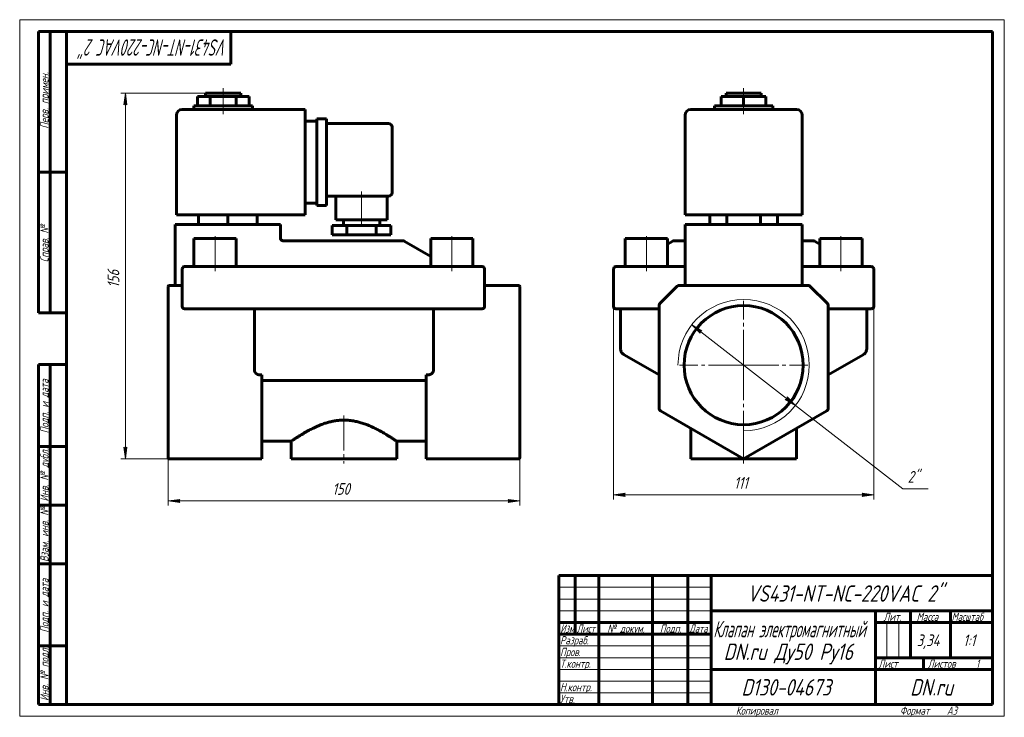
# Model space of a CAD drawing. Header units: millimetres. Extents: x 0 to 420, y 0 to 297.
import ezdxf

# ---------------------------------------------------------------- set-up
doc = ezdxf.new("R2010")
doc.units = ezdxf.units.MM
for name, pattern in [('K5LT_AXLED', [19.5, 15, -1.5, 1.5, -1.5]), ('K5LT_BASIC', [0]), ('K5LT_THIN', [0])]:
    doc.linetypes.add(name, pattern=pattern)
doc.layers.add('Системный слой', color=7, linetype='Continuous')
doc.layers.add('Системный слой (1)', color=7, linetype='Continuous', true_color=0x6c6c6c)
doc.styles.add('KDIMTEXTSTYLE', font='GOST_AU.SHX', dxfattribs={"width": 0.96, "oblique": 15, "height": 5})
doc.styles.add('KTEXTSTYLE', font='GOST_AU.SHX', dxfattribs={"width": 0.96, "height": 5})
doc.dimstyles.new('KDIMSTYLE (1.00)', dxfattribs={"dimtxt": 5, "dimasz": 1, "dimexe": 2, "dimexo": 0, "dimgap": 1, "dimtad": 1, "dimtxsty": 'KDIMTEXTSTYLE', "dimsah": 1, "dimcen": 0, "dimdle": 1, "dimadec": 0, "dimazin": 0, "dimtfac": 0.667, "dimtmove": 0, "dimatfit": 3, "dimfxl": 1, "dimtvp": 1, "dimtolj": 1, "dimtzin": 0, "dimarcsym": 0})

# ---------------------------------------------------------------- blocks, each defined once
blk = doc.blocks.new('U0')
at = {"layer": 'Системный слой (1)', "color": 150, "linetype": 'K5LT_BASIC', "lineweight": 60, "true_color": 0x0080ff}
for p, q in [((333.81, 200.33), (333.82, 200.31)), ((333.82, 200.3), (333.82, 200.32)), ((333.82, 200.31), (333.82, 200.3))]:
    blk.add_line(p, q, dxfattribs=at)
blk = doc.blocks.new('U1')
at = {"layer": 'Системный слой (1)', "color": 150, "linetype": 'K5LT_BASIC', "lineweight": 60, "true_color": 0x0080ff}
for p, q in [((283.81, 202.74), (279.08, 202.74)), ((338.54, 202.74), (333.81, 202.74))]:
    blk.add_line(p, q, dxfattribs=at)
blk = doc.blocks.new('U2')
at = {"layer": 'Системный слой (1)', "color": 150, "linetype": 'K5LT_BASIC', "lineweight": 60, "true_color": 0x0080ff}
for p, q in [((333.81, 200.36), (333.81, 200.39)), ((333.81, 200.34), (333.81, 200.36)), ((333.82, 200.32), (333.81, 200.34))]:
    blk.add_line(p, q, dxfattribs=at)
blk = doc.blocks.new('D0')
at = {"layer": 'Системный слой (1)'}
for points in [[(257.81, 94.43), (258.31, 95.09), (253.31, 94.43), (258.31, 93.78)], [(359.31, 93.78), (364.31, 94.43), (359.31, 95.09), (359.81, 94.43)]]:
    blk.add_hatch(color=7, dxfattribs=at).paths.add_polyline_path(points)
at = {"layer": 'Системный слой (1)', "color": 7, "linetype": 'K5LT_THIN', "lineweight": 18}
for p, q in [((253.31, 182.74), (253.31, 92.43)), ((364.31, 182.74), (364.31, 92.43)), ((253.31, 94.43), (258.31, 95.09)), ((258.31, 93.78), (253.31, 94.43)), ((258.31, 95.09), (257.81, 94.43)), ((257.81, 94.43), (258.31, 93.78)), ((359.81, 94.43), (359.31, 95.09)), ((359.31, 95.09), (364.31, 94.43)), ((364.31, 94.43), (359.31, 93.78)), ((359.31, 93.78), (359.81, 94.43))]:
    blk.add_line(p, q, dxfattribs=at)
blk.add_wipeout([(304.72, 95.43), (304.72, 102.82), (312.57, 102.82), (312.57, 95.43)]).dxf.layer = 'Системный слой (1)'
blk.add_line((253.31, 94.43), (364.31, 94.43), dxfattribs=at)
at = {"layer": 'Системный слой (1)', "color": 7, "insert": (304.72, 102.02), "char_height": 5, "attachment_point": 1, "style": 'KTEXTSTYLE'}
blk.add_mtext('\\H5.0;\\W1.000;\\Q15;\\Q15;\\W0.965;111', dxfattribs=at)
blk = doc.blocks.new('KDIMARROW_01')
at = {"layer": 'Системный слой'}
blk.add_hatch(color=0, dxfattribs=at).paths.add_polyline_path([(-5, -0.66), (0, 0), (-5, 0.66), (-4.5, 0)])
at = {"layer": 'Системный слой', "color": 0, "linetype": 'K5LT_THIN', "lineweight": 18}
for p, q in [((-4.5, 0), (-5, 0.66)), ((-5, 0.66), (0, 0)), ((0, 0), (-5, -0.66)), ((-5, -0.66), (-4.5, 0))]:
    blk.add_line(p, q, dxfattribs=at)
at = {"layer": 'Системный слой (1)', "color": 0, "linetype": 'K5LT_THIN', "lineweight": 18}
blk.add_line((63.32, 149.74), (62.32, 149.74), dxfattribs=at)
blk = doc.blocks.new('D1')
at = {"layer": 'Системный слой (1)'}
for points in [[(291.04, 164.36), (286.68, 166.9), (290.23, 163.32), (290.24, 164.14)], [(330.93, 132.58), (327.39, 136.17), (327.38, 135.34), (326.58, 135.12)]]:
    blk.add_hatch(color=7, dxfattribs=at).paths.add_polyline_path(points)
at = {"layer": 'Системный слой (1)', "color": 7, "linetype": 'K5LT_THIN', "lineweight": 18}
for p, q in [((286.68, 166.9), (291.04, 164.36)), ((290.23, 163.32), (286.68, 166.9)), ((286.68, 166.9), (330.93, 132.58)), ((290.24, 164.14), (290.23, 163.32)), ((291.04, 164.36), (290.24, 164.14)), ((326.58, 135.12), (327.38, 135.34)), ((330.93, 132.58), (326.58, 135.12)), ((327.38, 135.34), (327.39, 136.17)), ((327.39, 136.17), (330.93, 132.58))]:
    blk.add_line(p, q, dxfattribs=at)
blk.add_wipeout([(378.78, 98.02), (378.78, 105.4), (385.23, 105.4), (385.23, 98.02)]).dxf.layer = 'Системный слой (1)'
for p, q in [((330.93, 132.58), (376.78, 97.02)), ((376.78, 97.02), (387.5, 97.02))]:
    blk.add_line(p, q, dxfattribs=at)
at = {"layer": 'Системный слой (1)', "color": 7, "insert": (378.78, 104.61), "char_height": 5, "attachment_point": 1, "style": 'KTEXTSTYLE'}
blk.add_mtext('\\H5.0;\\W1.000;\\Q15;\\Q15;\\W0.965;2"', dxfattribs=at)
blk = doc.blocks.new('U3')
at = {"layer": 'Системный слой (1)', "color": 30, "linetype": 'K5LT_AXLED', "lineweight": 18, "true_color": 0xff8000}
for q in [(308.81, 177.14), (281.41, 149.74), (336.21, 149.74), (308.81, 122.34)]:
    blk.add_line((308.81, 149.74), q, dxfattribs=at)
blk = doc.blocks.new('U4')
at = {"layer": 'Системный слой (1)', "color": 150, "linetype": 'K5LT_BASIC', "lineweight": 60, "true_color": 0x0080ff}
for p, q in [((103.32, 117.24), (115.82, 117.24)), ((160.82, 117.24), (173.32, 117.24))]:
    blk.add_line(p, q, dxfattribs=at)
blk = doc.blocks.new('D2')
at = {"layer": 'Системный слой (1)'}
for points in [[(63.32, 91.85), (68.32, 92.51), (67.82, 91.85), (68.32, 91.19)], [(213.32, 91.85), (208.32, 92.51), (208.82, 91.85), (208.32, 91.19)]]:
    blk.add_hatch(color=7, dxfattribs=at).paths.add_polyline_path(points)
at = {"layer": 'Системный слой (1)', "color": 7, "linetype": 'K5LT_THIN', "lineweight": 18}
for p, q in [((63.32, 149.74), (63.32, 89.85)), ((213.32, 141.11), (213.32, 89.85)), ((63.32, 91.85), (68.32, 92.51)), ((68.32, 92.51), (67.82, 91.85)), ((208.82, 91.85), (208.32, 92.51)), ((208.32, 92.51), (213.32, 91.85)), ((68.32, 91.19), (63.32, 91.85)), ((67.82, 91.85), (68.32, 91.19)), ((213.32, 91.85), (208.32, 91.19)), ((208.32, 91.19), (208.82, 91.85))]:
    blk.add_line(p, q, dxfattribs=at)
blk.add_wipeout([(133.37, 92.85), (133.37, 100.23), (142.87, 100.23), (142.87, 92.85)]).dxf.layer = 'Системный слой (1)'
blk.add_line((213.32, 91.85), (63.32, 91.85), dxfattribs=at)
at = {"layer": 'Системный слой (1)', "color": 7, "insert": (133.37, 99.43), "char_height": 5, "attachment_point": 1, "style": 'KTEXTSTYLE'}
blk.add_mtext('\\H5.0;\\W1.000;\\Q15;\\Q15;\\W0.965;150', dxfattribs=at)
blk = doc.blocks.new('D3')
at = {"layer": 'Системный слой (1)'}
for points in [[(45.73, 260.74), (45.08, 265.74), (44.42, 260.74), (45.08, 261.24)], [(45.08, 109.74), (45.73, 114.74), (45.08, 114.24), (44.42, 114.74)]]:
    blk.add_hatch(color=7, dxfattribs=at).paths.add_polyline_path(points)
at = {"layer": 'Системный слой (1)', "color": 7, "linetype": 'K5LT_THIN', "lineweight": 18}
for p, q in [((79.32, 265.74), (43.08, 265.74)), ((44.42, 260.74), (45.08, 265.74)), ((45.08, 265.74), (45.73, 260.74)), ((45.08, 261.24), (44.42, 260.74)), ((45.73, 260.74), (45.08, 261.24)), ((45.08, 109.74), (44.42, 114.74)), ((44.42, 114.74), (45.08, 114.24)), ((45.08, 114.24), (45.73, 114.74)), ((45.73, 114.74), (45.08, 109.74)), ((63.82, 109.74), (43.08, 109.74))]:
    blk.add_line(p, q, dxfattribs=at)
blk.add_wipeout([(44.08, 182.73), (36.69, 182.73), (36.69, 192.35), (44.08, 192.35)]).dxf.layer = 'Системный слой (1)'
blk.add_line((45.08, 109.74), (45.08, 265.74), dxfattribs=at)
at = {"layer": 'Системный слой (1)', "color": 7, "insert": (37.49, 182.73), "char_height": 5, "attachment_point": 1, "rotation": 90, "style": 'KTEXTSTYLE'}
blk.add_mtext('\\H5.0;\\W1.000;\\Q15;\\Q15;\\W0.965;156', dxfattribs=at)
blk = doc.blocks.new('U5')
at = {"color": 7, "linetype": 'K5LT_THIN', "lineweight": 18}
for p, q in [((0, 0), (0, 297)), ((0, 297), (420, 297)), ((420, 297), (420, 0)), ((230, 55), (295, 55)), ((230, 50), (295, 50)), ((230, 45), (295, 45)), ((369.96, 25), (369.96, 40)), ((374.98, 25), (374.98, 40)), ((230, 30), (295, 30)), ((230, 25), (295, 25)), ((230, 20), (295, 20)), ((230, 15), (295, 15)), ((230, 10), (295, 10)), ((420, 0), (0, 0))]:
    blk.add_line(p, q, dxfattribs=at)
at = {"color": 150, "linetype": 'K5LT_BASIC', "lineweight": 60, "true_color": 0x0080ff}
for p, q in [((8, 172), (8, 292)), ((20, 292), (8, 292)), ((13, 172), (13, 292)), ((20, 5), (20, 292)), ((20, 292), (415, 292)), ((90, 292), (90, 278)), ((415, 292), (415, 5)), ((90, 278), (20, 278)), ((20, 232), (8, 232)), ((20, 172), (8, 172)), ((8, 5), (8, 150)), ((20, 150), (8, 150)), ((13, 5), (13, 150)), ((20, 115), (8, 115)), ((20, 90), (8, 90)), ((20, 65), (8, 65)), ((230, 60), (415, 60)), ((230, 5), (230, 60)), ((237, 35), (237, 60)), ((247, 5), (247, 60)), ((270, 5), (270, 60)), ((285, 5), (285, 60)), ((295, 5), (295, 60)), ((295, 45), (415, 45)), ((365, 5), (365, 45)), ((380, 25), (380, 45)), ((397, 25), (397, 45)), ((230, 40), (295, 40)), ((365, 40), (380, 40)), ((380, 40), (415, 40)), ((230, 35), (295, 35)), ((20, 30), (8, 30)), ((365, 25), (415, 25)), ((385.57, 20), (385.57, 25)), ((295, 20), (365, 20)), ((365, 20), (415, 20)), ((20, 5), (8, 5)), ((415, 5), (20, 5))]:
    blk.add_line(p, q, dxfattribs=at)
at = {"color": 7, "attachment_point": 1, "style": 'KTEXTSTYLE'}
for s, insert, char_height, rotation in [('\\H5.0;\\W1.000;\\Q15;\\Q15;\\W0.718;\\H7.00;VS431-NT-NC-220VAC 2"', (88.68, 281.64), 7, 180), ('\\H5.0;\\W1.000;\\Q15;\\Q15;\\W0.965;\\H3.50;Перв. примен.', (8.82, 250.52), 3.5, 90), ('\\H5.0;\\W1.000;\\Q15;\\Q15;\\W0.965;\\H3.50;Справ. №', (8.82, 193.63), 3.5, 90), ('\\H5.0;\\W1.000;\\Q15;\\Q15;\\W0.965;\\H3.50;Подп. и дата', (8.82, 120.66), 3.5, 90), ('\\H5.0;\\W1.000;\\Q15;\\Q15;\\W0.965;\\H3.50;Инв. № дубл.', (8.82, 91.57), 3.5, 90), ('\\H5.0;\\W1.000;\\Q15;\\Q15;\\W0.965;\\H3.50;Взам. инв. №', (8.82, 65.8), 3.5, 90), ('\\H5.0;\\W1.000;\\Q15;\\Q15;\\W0.965;\\H3.50;Подп. и дата', (8.82, 35.66), 3.5, 90), ('\\H5.0;\\W1.000;\\Q15;\\Q15;\\W0.965;\\H3.50;Инв. № подл.', (8.82, 6.57), 3.5, 90)]:
    blk.add_mtext(s, dxfattribs=dict(at, insert=insert, char_height=char_height, rotation=rotation))
for s, insert, char_height in [('\\H5.0;\\W1.000;\\Q15;\\Q15;\\W0.965;\\H7.00;VS431-NT-NC-220VAC 2"', (310.29, 55.86), 7), ('\\H5.0;\\W1.000;\\Q15;\\Q15;\\W0.965;\\H3.50;Лит.', (368.47, 44.18), 3.5), ('\\H5.0;\\W1.000;\\Q15;\\Q15;\\W0.965;\\H3.50;Масса', (382.58, 44.18), 3.5), ('\\H5.0;\\W1.000;\\Q15;\\Q15;\\W0.930;\\H3.50;Масштаб', (397.52, 44.18), 3.5), ('\\H5.0;\\W1.000;\\Q15;\\Q15;\\W0.784;\\H3.50;Изм.', (230.62, 39.18), 3.5), ('\\H5.0;\\W1.000;\\Q15;\\Q15;\\W0.799;\\H3.50;Лист', (237.61, 39.18), 3.5), ('\\H5.0;\\W1.000;\\Q15;\\Q15;\\W0.965;\\H3.50;№ докум.', (250.63, 39.18), 3.5), ('\\H5.0;\\W1.000;\\Q15;\\Q15;\\W0.965;\\H3.50;Подп.', (273.1, 39.18), 3.5), ('\\H5.0;\\W1.000;\\Q15;\\Q15;\\W0.799;\\H3.50;Дата', (285.61, 39.18), 3.5), ('\\H5.0;\\W1.000;\\Q15;\\Q15;\\W0.672;\\H7.00;Клапан электромагнитный', (295.88, 40.69), 7), ('\\H5.0;\\W1.000;\\Q15;\\Q15;\\W0.965;\\H3.50;Разраб.', (230.5, 34.18), 3.5), ('\\H5.0;\\W1.000;\\Q15;\\Q15;\\W0.965;3,34', (382.63, 34.9), 5), ('\\H5.0;\\W1.000;\\Q15;\\Q15;\\W0.965;{\\c16711680;1:1}', (402.44, 34.9), 5), ('\\H5.0;\\W1.000;\\Q15;\\Q15;\\W0.965;\\H7.00;DN.ru Ду50 Ру16', (300.3, 31.02), 7), ('\\H5.0;\\W1.000;\\Q15;\\Q15;\\W0.965;\\H3.50;Пров.', (230.5, 29.18), 3.5), ('\\H5.0;\\W1.000;\\Q15;\\Q15;\\W0.965;\\H3.50;Т.контр.', (230.5, 24.18), 3.5), ('\\H5.0;\\W1.000;\\Q15;\\Q15;\\W0.965;\\H3.50;Лист', (366.32, 24.18), 3.5), ('\\H5.0;\\W1.000;\\Q15;\\Q15;\\W0.965;\\H3.50;Листов', (387.36, 24.18), 3.5), ('\\H5.0;\\W1.000;\\Q15;\\Q15;\\W0.965;\\H3.50;1', (407.91, 24.18), 3.5), ('\\H5.0;\\W1.000;\\Q15;\\Q15;\\W0.965;\\H3.50;Н.контр.', (230.5, 14.18), 3.5), ('\\H5.0;\\W1.000;\\Q15;\\Q15;\\W0.965;\\H7.00;D130-04673', (307.89, 15.86), 7), ('\\H5.0;\\W1.000;\\Q15;\\Q15;\\W0.965;\\H7.00;DN.ru', (379.84, 15.86), 7), ('\\H5.0;\\W1.000;\\Q15;\\Q15;\\W0.965;\\H3.50;Утв.', (230.5, 9.18), 3.5), ('\\H5.0;\\W1.000;\\Q15;\\Q15;\\W0.965;\\H3.50;Копировал', (305.5, 4.18), 3.5), ('\\H5.0;\\W1.000;\\Q15;\\Q15;\\W0.965;\\H3.50;Формат', (375.5, 4.18), 3.5), ('\\H5.0;\\W1.000;\\Q15;\\Q15;\\W0.965;\\H3.50;A3', (395.5, 4.18), 3.5)]:
    blk.add_mtext(s, dxfattribs=dict(at, insert=insert, char_height=char_height))

msp = doc.modelspace()

# ---------------------------------------------------------------- linework, layer by layer
at = {"layer": 'Системный слой (1)', "color": 150, "linetype": 'K5LT_BASIC', "lineweight": 60, "true_color": 0x0080ff}
for p, q in [((79.32, 265.741), (94.32, 265.741)), ((79.32, 264.241), (79.32, 265.741)), ((94.32, 264.241), (94.32, 265.741)), ((301.309, 265.741), (316.309, 265.741)), ((301.309, 264.241), (301.309, 265.741)), ((316.309, 264.241), (316.309, 265.741)), ((75.82, 260.241), (75.82, 264.241)), ((75.82, 264.241), (81.32, 264.241)), ((81.32, 264.241), (92.32, 264.241)), ((81.32, 260.241), (81.32, 264.241)), ((92.32, 264.241), (97.82, 264.241)), ((92.32, 260.241), (92.32, 264.241)), ((97.82, 260.241), (97.82, 264.241)), ((299.283, 264.241), (308.809, 264.241)), ((299.283, 260.241), (299.283, 264.241)), ((308.809, 260.241), (308.809, 264.241)), ((308.809, 264.241), (318.335, 264.241)), ((318.335, 260.241), (318.335, 264.241)), ((66.82, 213.741), (66.82, 256.241)), ((121.82, 258.741), (69.32, 258.741)), ((74.32, 258.741), (74.32, 260.241)), ((74.32, 260.241), (99.32, 260.241)), ((99.32, 258.741), (99.32, 260.241)), ((121.82, 258.741), (121.82, 256.241)), ((121.82, 213.741), (121.82, 256.241)), ((283.809, 213.741), (283.809, 256.241)), ((331.309, 258.741), (286.309, 258.741)), ((296.309, 258.741), (296.309, 260.241)), ((296.309, 260.241), (321.309, 260.241)), ((321.309, 258.741), (321.309, 260.241)), ((333.809, 213.741), (333.809, 256.241)), ((121.82, 253.741), (126.82, 253.741)), ((126.82, 254.741), (130.82, 254.741)), ((126.82, 252.241), (126.82, 254.741)), ((126.82, 252.241), (126.82, 220.241)), ((130.82, 254.741), (130.82, 252.241)), ((130.82, 252.741), (157.32, 252.741)), ((130.82, 252.241), (130.82, 220.241)), ((158.82, 251.241), (158.82, 223.241)), ((121.82, 218.741), (126.82, 218.741)), ((126.82, 217.741), (126.82, 220.241)), ((130.82, 221.741), (157.32, 221.741)), ((130.82, 220.241), (130.82, 217.741)), ((134.82, 221.741), (134.82, 211.741)), ((156.82, 221.741), (156.82, 211.741)), ((126.82, 217.741), (130.82, 217.741)), ((69.32, 213.741), (66.82, 213.741)), ((69.32, 213.741), (121.82, 213.741)), ((76.32, 213.741), (76.32, 209.741)), ((88.82, 213.741), (88.82, 209.741)), ((101.32, 213.741), (101.32, 209.741)), ((156.82, 211.741), (134.82, 211.741)), ((138.07, 211.741), (138.07, 209.241)), ((153.57, 211.741), (153.57, 209.241)), ((286.309, 213.741), (283.809, 213.741)), ((286.309, 213.741), (331.309, 213.741)), ((294.375, 213.741), (294.375, 209.741)), ((301.592, 213.741), (301.592, 209.741)), ((316.026, 213.741), (316.026, 209.741)), ((323.243, 213.741), (323.243, 209.741)), ((333.809, 213.741), (331.309, 213.741)), ((66.32, 209.741), (66.32, 183.741)), ((66.32, 209.741), (68.82, 209.741)), ((108.82, 209.741), (68.82, 209.741)), ((108.82, 209.741), (111.32, 209.741)), ((111.32, 209.741), (111.32, 203.248)), ((133.32, 209.241), (133.32, 205.241)), ((139.57, 209.241), (133.32, 209.241)), ((139.57, 209.241), (139.57, 205.241)), ((152.07, 209.241), (139.57, 209.241)), ((152.07, 209.241), (152.07, 205.241)), ((158.32, 209.241), (152.07, 209.241)), ((158.32, 209.241), (158.32, 205.241)), ((283.809, 209.741), (283.809, 183.741)), ((283.809, 209.741), (286.309, 209.741)), ((331.309, 209.741), (286.309, 209.741)), ((331.309, 209.741), (333.809, 209.741)), ((333.809, 209.741), (333.809, 183.741)), ((74.32, 203.741), (92.32, 203.741)), ((74.32, 191.741), (74.32, 203.741)), ((92.32, 191.741), (92.32, 203.741)), ((111.32, 203.74), (111.32, 203.719)), ((111.32, 203.737), (111.32, 203.719)), ((113.019, 202.741), (112.32, 202.741)), ((163.552, 202.741), (113.019, 202.741)), ((139.57, 205.241), (133.32, 205.241)), ((152.07, 205.241), (139.57, 205.241)), ((158.32, 205.241), (152.07, 205.241)), ((164.052, 202.607), (175.32, 196.101)), ((175.32, 191.741), (175.32, 203.741)), ((175.32, 203.741), (193.32, 203.741)), ((193.32, 191.741), (193.32, 203.741)), ((258.309, 191.741), (258.309, 203.741)), ((258.309, 203.741), (276.309, 203.741)), ((276.309, 191.741), (276.309, 203.741)), ((278.577, 202.607), (276.309, 201.297)), ((339.041, 202.607), (341.309, 201.297)), ((341.309, 203.741), (359.309, 203.741)), ((341.309, 191.741), (341.309, 203.741)), ((359.309, 191.741), (359.309, 203.741)), ((69.32, 190.741), (69.32, 174.741)), ((70.32, 191.741), (72.32, 191.741)), ((195.32, 191.741), (72.32, 191.741)), ((195.32, 191.741), (197.32, 191.741)), ((198.32, 174.741), (198.32, 190.741)), ((253.309, 190.741), (253.309, 174.741)), ((254.309, 191.741), (256.309, 191.741)), ((256.309, 191.741), (283.809, 191.741)), ((333.809, 191.741), (361.309, 191.741)), ((361.309, 191.741), (363.309, 191.741)), ((364.309, 190.741), (364.309, 174.741)), ((63.32, 183.094), (63.32, 183.241)), ((63.32, 175.68), (63.32, 183.094)), ((69.32, 183.741), (63.82, 183.741)), ((198.32, 183.741), (212.82, 183.741)), ((213.32, 183.241), (213.32, 183.094)), ((213.32, 175.68), (213.32, 183.094)), ((280.516, 183.448), (273.102, 176.034)), ((336.395, 183.741), (281.223, 183.741)), ((344.516, 176.034), (337.102, 183.448)), ((63.32, 175.326), (63.32, 175.68)), ((63.32, 131.103), (63.32, 175.326)), ((72.32, 173.741), (70.32, 173.741)), ((72.32, 173.741), (195.32, 173.741)), ((100.106, 173.741), (100.106, 147.802)), ((176.533, 173.741), (176.533, 147.802)), ((197.32, 173.741), (195.32, 173.741)), ((213.32, 175.68), (213.32, 175.326)), ((213.32, 131.103), (213.32, 175.326)), ((256.309, 173.741), (254.309, 173.741)), ((256.309, 173.741), (272.809, 173.741)), ((256.309, 173.741), (256.309, 156.784)), ((272.809, 175.326), (272.809, 131.103)), ((344.809, 131.103), (344.809, 175.326)), ((344.809, 173.741), (361.309, 173.741)), ((361.309, 173.741), (361.309, 156.784)), ((363.309, 173.741), (361.309, 173.741)), ((272.809, 145.525), (257.809, 154.186)), ((359.809, 154.186), (344.809, 145.525)), ((102.823, 145.525), (103.32, 145.525)), ((103.32, 131.103), (103.32, 145.525)), ((103.32, 143.11), (173.32, 143.11)), ((173.32, 131.103), (173.32, 145.525)), ((173.816, 145.525), (173.32, 145.525)), ((272.809, 145.525), (272.338, 145.797)), ((344.809, 145.525), (345.28, 145.797)), ((63.32, 130.67), (63.32, 131.103)), ((63.32, 110.318), (63.32, 130.67)), ((103.32, 131.103), (103.32, 130.237)), ((103.32, 109.741), (103.32, 130.237)), ((173.32, 130.237), (173.32, 131.103)), ((173.32, 109.741), (173.32, 130.237)), ((213.32, 131.103), (213.32, 130.67)), ((213.32, 110.318), (213.32, 130.67)), ((273.309, 130.237), (308.809, 109.741)), ((308.809, 109.741), (344.309, 130.237)), ((286.309, 122.731), (286.309, 109.741)), ((331.309, 122.731), (331.309, 109.741)), ((115.82, 117.241), (115.82, 109.741)), ((160.82, 117.241), (160.82, 109.741)), ((103.32, 109.741), (63.82, 109.741)), ((160.82, 109.741), (115.82, 109.741)), ((173.32, 109.741), (212.82, 109.741)), ((331.309, 109.741), (286.309, 109.741)), ((308.809, 109.741), (308.809, 110.318))]:
    msp.add_line(p, q, dxfattribs=at)
at = {"layer": 'Системный слой (1)', "color": 30, "linetype": 'K5LT_AXLED', "lineweight": 18, "true_color": 0xff8000}
for p, q in [((86.82, 262.241), (86.82, 267.741)), ((308.809, 262.241), (308.809, 267.741)), ((86.82, 256.741), (86.82, 262.241)), ((308.809, 256.741), (308.809, 262.241)), ((145.82, 223.741), (145.82, 207.241)), ((83.32, 189.741), (83.32, 205.741)), ((184.32, 189.741), (184.32, 205.741)), ((267.309, 189.741), (267.309, 205.741)), ((350.309, 189.741), (350.309, 205.741))]:
    msp.add_line(p, q, dxfattribs=at)
at = {"layer": 'Системный слой (1)', "color": 150, "linetype": 'K5LT_BASIC', "lineweight": 60, "true_color": 0x0080ff}
msp.add_circle((308.809, 149.741), 25.4, dxfattribs=at)
for centre, radius, start, end in [((69.32, 256.241), 2.5, 90, 180), ((286.309, 256.241), 2.5, 90, 180), ((331.309, 256.241), 2.5, 0, 90), ((157.32, 251.241), 1.5, 0, 90), ((157.32, 223.241), 1.5, 270, 0), ((112.32, 203.741), 1, 180.05332, 270), ((163.552, 201.741), 1, 60, 90), ((279.077, 201.741), 1, 90, 120), ((338.541, 201.741), 1, 60, 90), ((70.32, 190.741), 1, 90, 180), ((197.32, 190.741), 1, 0, 90), ((254.309, 190.741), 1, 90, 180), ((363.309, 190.741), 1, 0, 90), ((63.82, 183.241), 0.5, 90, 180), ((212.82, 183.241), 0.5, 0, 90), ((281.223, 182.741), 1, 90, 135), ((336.395, 182.741), 1, 45, 90), ((70.32, 174.741), 1, 180, 270), ((197.32, 174.741), 1, 270, 0), ((254.309, 174.741), 1, 180, 270), ((273.809, 175.326), 1, 135, 180), ((343.809, 175.326), 1, 0, 45), ((363.309, 174.741), 1, 270, 0), ((273.809, 131.103), 1, 180, 240), ((343.809, 131.103), 1, 300, 0)]:
    msp.add_arc(centre, radius, start, end, dxfattribs=at)
at = {"layer": 'Системный слой (1)', "color": 7, "linetype": 'K5LT_THIN', "lineweight": 18}
msp.add_arc((308.809, 149.741), 28, 270, 180, dxfattribs=at)
at = {"layer": 'Системный слой (1)', "color": 150, "linetype": 'K5LT_BASIC', "lineweight": 60, "true_color": 0x0080ff}
for points, knots in [([(111.38, 203.398), (111.381, 203.396), (111.382, 203.394), (111.383, 203.392), (111.383, 203.391), (111.39, 203.374), (111.396, 203.356), (111.414, 203.317), (111.424, 203.295), (111.441, 203.263), (111.446, 203.253), (111.457, 203.235), (111.462, 203.226), (111.472, 203.21), (111.477, 203.202), (111.492, 203.178), (111.503, 203.163), (111.536, 203.118), (111.56, 203.089), (111.615, 203.03), (111.646, 203.001), (111.71, 202.947), (111.742, 202.923), (111.811, 202.879), (111.846, 202.859), (111.894, 202.836), (111.905, 202.831), (111.915, 202.826)], [0, 0, 0, 0, 0.1538005, 0.1538005, 0.1595135, 0.1595135, 1.3728895, 1.3728895, 2.9288983, 2.9288983, 3.685961, 3.685961, 4.3017351, 4.3017351, 4.9175093, 4.9175093, 6.1285159, 6.1285159, 8.5094429, 8.5094429, 11.2125571, 11.2125571, 13.7375184, 13.7375184, 16.2868381, 16.2868381, 17.0098357, 17.0098357, 17.0098357, 17.0098357]), ([(111.38, 203.398), (111.381, 203.396), (111.382, 203.394), (111.383, 203.392), (111.383, 203.391), (111.39, 203.374), (111.396, 203.356), (111.414, 203.317), (111.424, 203.295), (111.441, 203.263), (111.446, 203.253), (111.457, 203.235), (111.462, 203.226), (111.472, 203.21), (111.477, 203.202), (111.492, 203.178), (111.503, 203.163), (111.536, 203.118), (111.56, 203.089), (111.615, 203.03), (111.646, 203.001), (111.71, 202.947), (111.742, 202.923), (111.811, 202.879), (111.846, 202.859), (111.894, 202.836), (111.905, 202.831), (111.915, 202.826)], [0, 0, 0, 0, 0.1538008, 0.1538008, 0.1595135, 0.1595135, 1.3728897, 1.3728897, 2.9288987, 2.9288987, 3.6859611, 3.6859611, 4.3017352, 4.3017352, 4.9175094, 4.9175094, 6.1285161, 6.1285161, 8.5094432, 8.5094432, 11.2125575, 11.2125575, 13.7375189, 13.7375189, 16.2868386, 16.2868386, 17.0098343, 17.0098343, 17.0098343, 17.0098343]), ([(112.099, 202.765), (112.099, 202.765), (112.099, 202.765), (112.108, 202.763), (112.117, 202.761), (112.13, 202.759), (112.134, 202.758), (112.145, 202.756), (112.153, 202.754), (112.166, 202.752), (112.17, 202.752), (112.18, 202.75), (112.185, 202.75), (112.201, 202.748), (112.211, 202.746), (112.236, 202.744), (112.251, 202.743), (112.284, 202.741), (112.3, 202.741), (112.318, 202.741), (112.319, 202.741), (112.32, 202.741)], [0.4548007, 0.4548007, 0.4548007, 0.4548007, 0.4681317, 0.4681317, 1.9380641, 1.9380641, 2.5266992, 2.5266992, 3.7534834, 3.7534834, 4.4812999, 4.4812999, 5.3131132, 5.3131132, 6.872743, 6.872743, 9.272743, 9.272743, 11.8798699, 11.8798699, 12, 12, 12, 12]), ([(112.099, 202.765), (112.099, 202.765), (112.099, 202.765), (112.108, 202.763), (112.117, 202.761), (112.13, 202.759), (112.134, 202.758), (112.145, 202.756), (112.153, 202.754), (112.166, 202.752), (112.17, 202.752), (112.18, 202.75), (112.185, 202.75), (112.201, 202.748), (112.211, 202.746), (112.236, 202.744), (112.251, 202.743), (112.284, 202.741), (112.3, 202.741), (112.318, 202.741), (112.319, 202.741), (112.32, 202.741)], [0.4547995, 0.4547995, 0.4547995, 0.4547995, 0.4681304, 0.4681304, 1.9380647, 1.9380647, 2.5266923, 2.5266923, 3.7534824, 3.7534824, 4.4812989, 4.4812989, 5.3131123, 5.3131123, 6.8727423, 6.8727423, 9.2727423, 9.2727423, 11.8798695, 11.8798695, 12, 12, 12, 12]), ([(283.798, 200.303), (283.798, 200.304), (283.799, 200.304), (283.8, 200.309), (283.801, 200.313), (283.803, 200.322), (283.804, 200.328), (283.806, 200.342), (283.807, 200.35), (283.808, 200.37), (283.809, 200.38), (283.809, 200.391)], [0, 0, 0, 0, 0.6, 0.6, 1.2, 1.2, 1.8, 1.8, 2.4, 2.4, 3, 3, 3, 3]), ([(257.809, 154.186), (257.807, 154.186), (257.806, 154.187), (257.796, 154.193), (257.787, 154.198), (257.767, 154.21), (257.755, 154.217), (257.719, 154.239), (257.696, 154.254), (257.625, 154.3), (257.579, 154.332), (257.444, 154.431), (257.358, 154.502), (257.177, 154.669), (257.084, 154.767), (256.911, 154.975), (256.832, 155.086), (256.688, 155.317), (256.624, 155.438), (256.513, 155.687), (256.466, 155.815), (256.391, 156.076), (256.362, 156.208), (256.34, 156.355), (256.338, 156.368), (256.329, 156.433), (256.323, 156.485), (256.316, 156.571), (256.314, 156.604), (256.311, 156.659), (256.311, 156.68), (256.31, 156.715), (256.309, 156.728), (256.309, 156.755), (256.309, 156.769), (256.309, 156.783), (256.309, 156.783), (256.309, 156.784)], [0.0106478, 0.0106478, 0.0106478, 0.0106478, 0.0425914, 0.0425914, 0.2217834, 0.2217834, 0.4755104, 0.4755104, 0.9829643, 0.9829643, 1.9978721, 1.9978721, 4.0170399, 4.0170399, 6.4586709, 6.4586709, 8.9228164, 8.9228164, 11.3953599, 11.3953599, 13.8618598, 13.8618598, 16.3155749, 16.3155749, 16.5579511, 16.5579511, 17.5048004, 17.5048004, 18.1094227, 18.1094227, 18.4955118, 18.4955118, 18.7420538, 18.7420538, 18.9885958, 18.9885958, 18.9940375, 18.9940375, 18.9940375, 18.9940375]), ([(359.809, 154.186), (359.81, 154.186), (359.812, 154.187), (359.822, 154.193), (359.83, 154.198), (359.851, 154.21), (359.863, 154.217), (359.898, 154.239), (359.922, 154.254), (359.993, 154.3), (360.039, 154.332), (360.174, 154.431), (360.26, 154.502), (360.441, 154.669), (360.534, 154.767), (360.706, 154.975), (360.786, 155.086), (360.93, 155.317), (360.994, 155.438), (361.105, 155.687), (361.151, 155.815), (361.227, 156.076), (361.256, 156.208), (361.278, 156.355), (361.28, 156.368), (361.289, 156.433), (361.294, 156.485), (361.302, 156.571), (361.304, 156.604), (361.306, 156.659), (361.307, 156.68), (361.308, 156.715), (361.308, 156.728), (361.309, 156.755), (361.309, 156.769), (361.309, 156.783), (361.309, 156.783), (361.309, 156.784)], [0.0106478, 0.0106478, 0.0106478, 0.0106478, 0.0425914, 0.0425914, 0.2217834, 0.2217834, 0.4755104, 0.4755104, 0.9829643, 0.9829643, 1.9978721, 1.9978721, 4.0170399, 4.0170399, 6.4586709, 6.4586709, 8.9228164, 8.9228164, 11.3953599, 11.3953599, 13.8618598, 13.8618598, 16.3155749, 16.3155749, 16.5579511, 16.5579511, 17.5048004, 17.5048004, 18.1094227, 18.1094227, 18.4955118, 18.4955118, 18.7420538, 18.7420538, 18.9885958, 18.9885958, 18.9940375, 18.9940375, 18.9940375, 18.9940375]), ([(257.809, 154.186), (257.809, 154.186), (257.809, 154.186), (257.809, 154.186), (257.809, 154.186), (257.809, 154.186), (257.809, 154.186), (257.808, 154.186), (257.808, 154.186), (257.808, 154.186), (257.807, 154.186), (257.806, 154.187), (257.806, 154.187), (257.803, 154.189), (257.802, 154.189), (257.798, 154.192), (257.796, 154.193), (257.79, 154.197), (257.786, 154.199), (257.774, 154.206), (257.767, 154.21), (257.746, 154.223), (257.733, 154.231), (257.704, 154.249), (257.687, 154.26), (257.654, 154.281), (257.638, 154.292), (257.601, 154.317), (257.58, 154.332), (257.56, 154.346)], [0.0004042, 0.0004042, 0.0004042, 0.0004042, 0.0040909, 0.0040909, 0.008631, 0.008631, 0.0176662, 0.0176662, 0.0357366, 0.0357366, 0.0718775, 0.0718775, 0.143755, 0.143755, 0.2871057, 0.2871057, 0.5284062, 0.5284062, 0.9652042, 0.9652042, 1.7471885, 1.7471885, 3.1279089, 3.1279089, 4.9279089, 4.9279089, 6.7279089, 6.7279089, 9, 9, 9, 9]), ([(359.809, 154.186), (359.809, 154.186), (359.809, 154.186), (359.809, 154.186), (359.809, 154.186), (359.809, 154.186), (359.809, 154.186), (359.81, 154.186), (359.81, 154.186), (359.81, 154.186), (359.811, 154.186), (359.812, 154.187), (359.812, 154.187), (359.814, 154.189), (359.816, 154.189), (359.819, 154.192), (359.822, 154.193), (359.828, 154.197), (359.832, 154.199), (359.844, 154.206), (359.851, 154.21), (359.871, 154.223), (359.884, 154.231), (359.914, 154.249), (359.931, 154.26), (359.964, 154.281), (359.98, 154.292), (360.017, 154.317), (360.038, 154.332), (360.058, 154.346)], [0.0004047, 0.0004047, 0.0004047, 0.0004047, 0.0040909, 0.0040909, 0.008631, 0.008631, 0.0176667, 0.0176667, 0.0357382, 0.0357382, 0.071881, 0.071881, 0.143762, 0.143762, 0.2871193, 0.2871193, 0.5284327, 0.5284327, 0.9652567, 0.9652567, 1.7472929, 1.7472929, 3.1281171, 3.1281171, 4.9281171, 4.9281171, 6.7281171, 6.7281171, 9, 9, 9, 9]), ([(102.823, 145.525), (102.79, 145.525), (102.739, 145.526), (102.672, 145.528), (102.606, 145.53), (102.525, 145.535), (102.44, 145.542), (102.376, 145.549), (102.313, 145.556), (102.239, 145.566), (102.148, 145.581), (102.058, 145.597), (101.971, 145.616), (101.879, 145.638), (101.797, 145.661), (101.719, 145.684), (101.651, 145.707), (101.579, 145.733), (101.504, 145.762), (101.425, 145.795), (101.339, 145.835), (101.252, 145.88), (101.159, 145.932), (101.081, 145.98), (101.015, 146.025), (100.96, 146.065), (100.894, 146.114), (100.841, 146.159), (100.783, 146.21), (100.72, 146.269), (100.654, 146.339), (100.583, 146.419), (100.535, 146.48), (100.481, 146.554), (100.448, 146.603), (100.409, 146.666), (100.384, 146.708), (100.358, 146.755), (100.337, 146.796), (100.315, 146.84), (100.3, 146.874), (100.285, 146.906), (100.267, 146.949), (100.247, 147), (100.228, 147.052), (100.215, 147.091), (100.204, 147.127), (100.193, 147.163), (100.181, 147.207), (100.172, 147.244), (100.163, 147.282), (100.153, 147.326), (100.142, 147.384), (100.134, 147.436), (100.128, 147.475), (100.123, 147.514), (100.118, 147.56), (100.113, 147.62), (100.109, 147.68), (100.107, 147.741), (100.106, 147.781), (100.106, 147.802)], [0, 0, 0, 0, 0.0254019, 0.0386091, 0.0504819, 0.0752746, 0.0996102, 0.1149753, 0.1237223, 0.1472832, 0.1705017, 0.1932398, 0.2158389, 0.2377446, 0.2643013, 0.2795334, 0.2995638, 0.3185443, 0.3370469, 0.3599257, 0.3836239, 0.4081596, 0.4333565, 0.4637337, 0.4776034, 0.4929962, 0.5153786, 0.5393679, 0.5455311, 0.5734746, 0.6042305, 0.6179563, 0.6538799, 0.6629644, 0.6866606, 0.6981284, 0.7190068, 0.7231877, 0.7390701, 0.7537319, 0.7595497, 0.7672268, 0.7807647, 0.7944808, 0.8083187, 0.8223607, 0.825719, 0.8364816, 0.8508063, 0.8601932, 0.8652588, 0.8798755, 0.8945387, 0.9093254, 0.9196375, 0.9242053, 0.9392275, 0.9542996, 0.9694692, 0.9846992, 1, 1, 1, 1]), ([(173.816, 145.525), (173.849, 145.525), (173.9, 145.526), (173.967, 145.528), (174.033, 145.53), (174.114, 145.535), (174.199, 145.542), (174.263, 145.549), (174.326, 145.556), (174.4, 145.566), (174.491, 145.581), (174.581, 145.597), (174.668, 145.616), (174.76, 145.638), (174.842, 145.661), (174.92, 145.684), (174.989, 145.707), (175.06, 145.733), (175.135, 145.762), (175.214, 145.795), (175.3, 145.835), (175.387, 145.88), (175.48, 145.932), (175.558, 145.98), (175.624, 146.025), (175.68, 146.065), (175.745, 146.114), (175.798, 146.159), (175.856, 146.21), (175.919, 146.269), (175.985, 146.339), (176.056, 146.419), (176.104, 146.48), (176.158, 146.554), (176.191, 146.603), (176.23, 146.666), (176.255, 146.708), (176.281, 146.755), (176.302, 146.796), (176.324, 146.84), (176.339, 146.874), (176.354, 146.906), (176.372, 146.949), (176.392, 147), (176.411, 147.052), (176.424, 147.091), (176.435, 147.127), (176.446, 147.163), (176.458, 147.207), (176.467, 147.244), (176.476, 147.282), (176.486, 147.326), (176.497, 147.384), (176.506, 147.436), (176.511, 147.475), (176.516, 147.514), (176.521, 147.56), (176.526, 147.62), (176.53, 147.68), (176.532, 147.741), (176.533, 147.781), (176.533, 147.802)], [0, 0, 0, 0, 0.0254019, 0.0386091, 0.0504819, 0.0752746, 0.0996102, 0.1149753, 0.1237223, 0.1472832, 0.1705017, 0.1932398, 0.2158389, 0.2377446, 0.2643013, 0.2795334, 0.2995638, 0.3185443, 0.3370469, 0.3599257, 0.3836239, 0.4081596, 0.4333565, 0.4637337, 0.4776034, 0.4929962, 0.5153786, 0.5393679, 0.5455311, 0.5734746, 0.6042305, 0.6179563, 0.6538799, 0.6629644, 0.6866606, 0.6981284, 0.7190068, 0.7231877, 0.7390701, 0.7537319, 0.7595497, 0.7672268, 0.7807647, 0.7944808, 0.8083187, 0.8223607, 0.825719, 0.8364816, 0.8508063, 0.8601932, 0.8652588, 0.8798755, 0.8945387, 0.9093254, 0.9196375, 0.9242053, 0.9392275, 0.9542996, 0.9694692, 0.9846992, 1, 1, 1, 1]), ([(160.82, 117.241), (160.819, 117.241), (160.804, 117.251), (160.723, 117.307), (160.565, 117.416), (160.339, 117.572), (160.043, 117.773), (159.68, 118.019), (159.285, 118.284), (158.874, 118.557), (158.459, 118.829), (158.001, 119.125), (157.495, 119.448), (156.94, 119.797), (156.255, 120.218), (155.424, 120.717), (154.43, 121.292), (153.448, 121.836), (152.507, 122.335), (151.634, 122.776), (150.74, 123.207), (149.83, 123.621), (148.898, 124.018), (147.952, 124.393), (146.997, 124.74), (146.052, 125.052), (145.12, 125.328), (144.21, 125.565), (143.317, 125.767), (142.347, 125.952), (141.284, 126.111), (140.12, 126.229), (139.13, 126.28), (138.453, 126.29), (137.881, 126.287), (137.24, 126.269), (136.399, 126.215), (135.568, 126.132), (134.743, 126.022), (133.919, 125.884), (133.094, 125.718), (132.264, 125.524), (131.434, 125.303), (130.595, 125.054), (129.748, 124.776), (128.772, 124.426), (127.679, 123.995), (126.48, 123.477), (125.386, 122.964), (124.401, 122.473), (123.429, 121.965), (122.403, 121.402), (121.346, 120.795), (120.446, 120.256), (119.689, 119.79), (119.063, 119.397), (118.493, 119.032), (117.981, 118.699), (117.528, 118.4), (117.134, 118.137), (116.794, 117.907), (116.507, 117.713), (116.271, 117.552), (116.066, 117.411), (115.91, 117.303), (115.833, 117.25), (115.82, 117.241), (115.82, 117.241)], [0, 0, 0, 0, 0.00643414, 0.01501281, 0.02359345, 0.032176, 0.04082125, 0.0495288, 0.05830017, 0.06503446, 0.07187673, 0.0789055, 0.08601322, 0.09339549, 0.10097406, 0.11157949, 0.1223484, 0.13327906, 0.14146924, 0.14958352, 0.15752452, 0.16537078, 0.17310113, 0.18080997, 0.18829588, 0.19558013, 0.20247524, 0.20918259, 0.21553183, 0.2217097, 0.22974083, 0.23774055, 0.2457115, 0.25000181, 0.25157305, 0.25738063, 0.26310929, 0.26881209, 0.27452123, 0.28026217, 0.2861281, 0.29208788, 0.29820718, 0.30439281, 0.31088406, 0.31761468, 0.32726179, 0.33731577, 0.34777349, 0.35601471, 0.36430959, 0.37555495, 0.38686532, 0.39823857, 0.40668993, 0.41505613, 0.42324218, 0.43133284, 0.43917272, 0.4468566, 0.45431853, 0.46171402, 0.46894058, 0.47606342, 0.48533976, 0.494451, 0.50000117, 0.50000117, 0.50000117, 0.50000117])]:
    msp.add_open_spline(points, degree=3, knots=knots, dxfattribs=at)
for points in [[(63.82, 109.741), (63.527, 109.741), (63.32, 109.98), (63.32, 110.318)], [(212.82, 109.741), (213.112, 109.741), (213.32, 109.98), (213.32, 110.318)]]:
    msp.add_rational_spline(points, [1, 0.804737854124, 0.804737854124, 1], degree=3, dxfattribs=at)

# ---------------------------------------------------------------- block references
at = {"layer": 'Системный слой (1)'}
for name in ['U1', 'U2', 'U0', 'U4']:
    msp.add_blockref(name, (0, 0), dxfattribs=at)

# ---------------------------------------------------------------- next in the draw order: dimensions: what is measured, and where the dimension line sits
at = {"layer": 'Системный слой (1)', "color": 7}
for base, p1, p2, text, picture, middle in [((253.309, 94.434), (364.309, 182.741), (253.309, 182.741), '\\H5.0;\\W0.965;\\Q15;\\H5.0;\\W0.965;\\Q15;\\Q15;111', 'D0', (308.809, 94.434)), ((213.32, 91.847), (63.32, 149.741), (213.32, 141.105), '\\H5.0;\\W0.965;\\Q15;\\H5.0;\\W0.965;\\Q15;\\Q15;150', 'D2', (138.32, 91.847))]:
    dim = msp.add_linear_dim(base=base, p1=p1, p2=p2, text=text, dimstyle='KDIMSTYLE (1.00)', override={"dimexo": 0, "dimblk1": 'KDIMARROW_01', "dimblk2": 'KDIMARROW_01', "dimse1": 0, "dimse2": 0, "dimclrt": 7, "dimtolj": 1}, dxfattribs=at)
    dim.commit()
    dim.dimension.update_dxf_attribs({"geometry": picture, "text_midpoint": middle, "dimtype": 160})

# ---------------------------------------------------------------- next in the draw order: linework, layer by layer
at = {"layer": 'Системный слой (1)', "color": 30, "linetype": 'K5LT_AXLED', "lineweight": 18, "true_color": 0xff8000}
msp.add_line((138.32, 128.288), (138.32, 107.741), dxfattribs=at)

# ---------------------------------------------------------------- next in the draw order: dimensions: what is measured, and where the dimension line sits
at = {"layer": 'Системный слой (1)', "color": 7}
dim = msp.add_linear_dim(base=(45.075, 109.741), p1=(79.32, 265.741), p2=(63.82, 109.741), angle=90, text='\\H5.0;\\W0.965;\\Q15;\\H5.0;\\W0.965;\\Q15;\\Q15;156', dimstyle='KDIMSTYLE (1.00)', override={"dimexo": 0, "dimblk1": 'KDIMARROW_01', "dimblk2": 'KDIMARROW_01', "dimse1": 0, "dimse2": 0, "dimclrt": 7, "dimtolj": 1}, dxfattribs=at)
dim.commit()
dim.dimension.update_dxf_attribs({"geometry": 'D3', "text_midpoint": (45.075, 187.741), "dimtype": 160})
dim = msp.add_diameter_dim_2p(p1=(286.683, 166.9), p2=(330.935, 132.581), text='\\H5.0;\\W0.965;\\Q15;\\H5.0;\\W0.965;\\Q15;\\Q15;2"', dimstyle='KDIMSTYLE (1.00)', override={"dimtih": 1, "dimtoh": 1, "dimblk1": 'KDIMARROW_01', "dimblk2": 'KDIMARROW_01', "dimclrt": 7, "dimtmove": 1, "dimatfit": 2, "dimtolj": 1}, dxfattribs=at)
dim.commit()
dim.dimension.update_dxf_attribs({"geometry": 'D1', "text_midpoint": (378.784, 97.022), "dimtype": 163})

# ---------------------------------------------------------------- next in the draw order: linework, layer by layer
at = {"layer": 'Системный слой (1)', "color": 30, "linetype": 'K5LT_AXLED', "lineweight": 18, "true_color": 0xff8000}
msp.add_line((308.809, 107.741), (308.809, 128.288), dxfattribs=at)

# ---------------------------------------------------------------- next in the draw order: block references
msp.add_blockref('U5', (0, 0))
at = {"layer": 'Системный слой (1)'}
msp.add_blockref('U3', (0, 0), dxfattribs=at)

doc.saveas('drawing.dxf')
